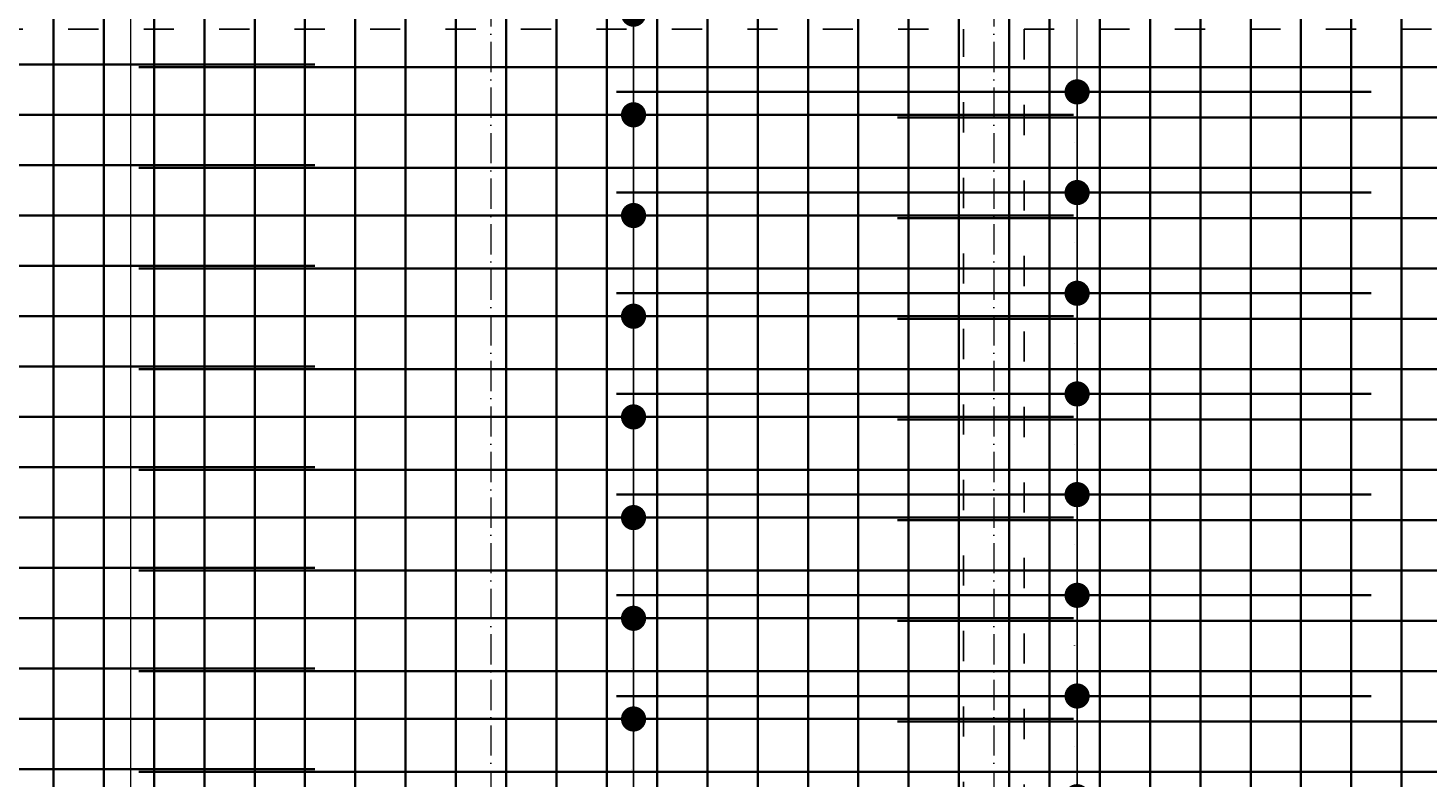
# Model space of a CAD drawing. Header units: millimetres. Extents: x 300938 to 312016, y 11971 to 20881.
# Tile 142 of 239: x 306886 to 307443, y 18690 to 18988. Entities that reach past the tile are written whole.
import ezdxf

# ---------------------------------------------------------------- set-up
doc = ezdxf.new("R2010")
doc.units = ezdxf.units.MM
doc.linetypes.add('ACAD_ISO03W100', pattern=[30, 12, -18])
doc.linetypes.add('ACAD_ISO10W100', pattern=[18, 12, -3, 0, -3])
for name, color, linetype, lineweight in [('konstrukcja wymiary', 1, 'Continuous', 13), ('osie', 5, 'ACAD_ISO10W100', 13), ('zbrojenie płyty', 141, 'Continuous', 35)]:
    doc.layers.add(name, color=color, linetype=linetype, lineweight=lineweight)
doc.layers.add('przerywane', color=6, linetype='ACAD_ISO03W100')
doc.styles.get("Standard").update_dxf_attribs({"font": 'romand.shx', "oblique": 10})
doc.dimstyles.new('kropki', dxfattribs={"dimtxt": 0.001, "dimasz": 10, "dimexe": 1.25, "dimexo": 0.625, "dimgap": 1, "dimtad": 1, "dimtxsty": 'Standard', "dimblk": 'DOT', "dimcen": 2.5, "dimadec": 0, "dimazin": 0, "dimtfac": 1, "dimtmove": 0, "dimatfit": 3, "dimfxl": 1, "dimfxlon": 1, "dimarcsym": 0})

# ---------------------------------------------------------------- blocks, each defined once
blk = doc.blocks.new('_Dot')
at = {"color": 0, "linetype": 'ByBlock', "lineweight": -2}
blk.add_line((-0.5, 0), (-1, 0), dxfattribs=at)
at = {"color": 0, "linetype": 'ByBlock', "const_width": 0.5}
blk.add_lwpolyline([(-0.25, 0, 1), (0.25, 0, 1)], format="xyb", close=True, dxfattribs=at)
blk = doc.blocks.new('*D455')
at = {"layer": 'Defpoints', "color": 0, "transparency": 16777216}
for p in [(307116.56, 18993.24), (307116.56, 18953.24), (307127.19, 18953.24)]:
    blk.add_point(p, dxfattribs=at)
at = {"layer": 'konstrukcja wymiary', "color": 0, "lineweight": -2, "transparency": 16777216}
for p, q in [((307126.19, 18993.24), (307128.44, 18993.24)), ((307127.19, 18983.24), (307127.19, 18963.24)), ((307126.19, 18953.24), (307128.44, 18953.24))]:
    blk.add_line(p, q, dxfattribs=at)
at = {"layer": 'konstrukcja wymiary', "color": 0, "lineweight": -2, "transparency": 16777216, "xscale": 10, "yscale": 10, "zscale": 10}
for p, rotation in [((307127.19, 18993.24), 90), ((307127.19, 18953.24), 270)]:
    blk.add_blockref('_Dot', p, dxfattribs=dict(at, rotation=rotation))
at = {"layer": 'konstrukcja wymiary', "color": 0, "transparency": 16777216, "insert": (307126.19, 18973.24), "char_height": 0.001, "attachment_point": 5, "rotation": 90}
blk.add_mtext('40', dxfattribs=at)
blk = doc.blocks.new('*D456')
at = {"layer": 'Defpoints', "color": 0, "transparency": 16777216}
for p in [(307116.56, 18953.24), (306964.79, 18913.24), (307127.19, 18913.24)]:
    blk.add_point(p, dxfattribs=at)
at = {"layer": 'konstrukcja wymiary', "color": 0, "lineweight": -2, "transparency": 16777216}
for p, q in [((307126.19, 18953.24), (307128.44, 18953.24)), ((307127.19, 18943.24), (307127.19, 18923.24)), ((307126.19, 18913.24), (307128.44, 18913.24))]:
    blk.add_line(p, q, dxfattribs=at)
at = {"layer": 'konstrukcja wymiary', "color": 0, "lineweight": -2, "transparency": 16777216, "xscale": 10, "yscale": 10, "zscale": 10}
for p, rotation in [((307127.19, 18953.24), 90), ((307127.19, 18913.24), 270)]:
    blk.add_blockref('_Dot', p, dxfattribs=dict(at, rotation=rotation))
at = {"layer": 'konstrukcja wymiary', "color": 0, "transparency": 16777216, "insert": (307126.19, 18933.24), "char_height": 0.001, "attachment_point": 5, "rotation": 90}
blk.add_mtext('40', dxfattribs=at)
blk = doc.blocks.new('*D457')
at = {"layer": 'Defpoints', "color": 0, "transparency": 16777216}
for p in [(306964.79, 18913.24), (307116.56, 18873.24), (307127.19, 18873.24)]:
    blk.add_point(p, dxfattribs=at)
at = {"layer": 'konstrukcja wymiary', "color": 0, "lineweight": -2, "transparency": 16777216}
for p, q in [((307126.19, 18913.24), (307128.44, 18913.24)), ((307127.19, 18903.24), (307127.19, 18883.24)), ((307126.19, 18873.24), (307128.44, 18873.24))]:
    blk.add_line(p, q, dxfattribs=at)
at = {"layer": 'konstrukcja wymiary', "color": 0, "lineweight": -2, "transparency": 16777216, "xscale": 10, "yscale": 10, "zscale": 10}
for p, rotation in [((307127.19, 18913.24), 90), ((307127.19, 18873.24), 270)]:
    blk.add_blockref('_Dot', p, dxfattribs=dict(at, rotation=rotation))
at = {"layer": 'konstrukcja wymiary', "color": 0, "transparency": 16777216, "insert": (307126.19, 18893.24), "char_height": 0.001, "attachment_point": 5, "rotation": 90}
blk.add_mtext('40', dxfattribs=at)
blk = doc.blocks.new('*D458')
at = {"layer": 'Defpoints', "color": 0, "transparency": 16777216}
for p in [(307116.56, 18873.24), (307116.56, 18833.24), (307127.19, 18833.24)]:
    blk.add_point(p, dxfattribs=at)
at = {"layer": 'konstrukcja wymiary', "color": 0, "lineweight": -2, "transparency": 16777216}
for p, q in [((307126.19, 18873.24), (307128.44, 18873.24)), ((307127.19, 18863.24), (307127.19, 18843.24)), ((307126.19, 18833.24), (307128.44, 18833.24))]:
    blk.add_line(p, q, dxfattribs=at)
at = {"layer": 'konstrukcja wymiary', "color": 0, "lineweight": -2, "transparency": 16777216, "xscale": 10, "yscale": 10, "zscale": 10}
for p, rotation in [((307127.19, 18873.24), 90), ((307127.19, 18833.24), 270)]:
    blk.add_blockref('_Dot', p, dxfattribs=dict(at, rotation=rotation))
at = {"layer": 'konstrukcja wymiary', "color": 0, "transparency": 16777216, "insert": (307126.19, 18853.24), "char_height": 0.001, "attachment_point": 5, "rotation": 90}
blk.add_mtext('40', dxfattribs=at)
blk = doc.blocks.new('*D459')
at = {"layer": 'Defpoints', "color": 0, "transparency": 16777216}
for p in [(307116.56, 18833.24), (307116.56, 18793.24), (307127.19, 18793.24)]:
    blk.add_point(p, dxfattribs=at)
at = {"layer": 'konstrukcja wymiary', "color": 0, "lineweight": -2, "transparency": 16777216}
for p, q in [((307126.19, 18833.24), (307128.44, 18833.24)), ((307127.19, 18823.24), (307127.19, 18803.24)), ((307126.19, 18793.24), (307128.44, 18793.24))]:
    blk.add_line(p, q, dxfattribs=at)
at = {"layer": 'konstrukcja wymiary', "color": 0, "lineweight": -2, "transparency": 16777216, "xscale": 10, "yscale": 10, "zscale": 10}
for p, rotation in [((307127.19, 18833.24), 90), ((307127.19, 18793.24), 270)]:
    blk.add_blockref('_Dot', p, dxfattribs=dict(at, rotation=rotation))
at = {"layer": 'konstrukcja wymiary', "color": 0, "transparency": 16777216, "insert": (307126.19, 18813.24), "char_height": 0.001, "attachment_point": 5, "rotation": 90}
blk.add_mtext('40', dxfattribs=at)
blk = doc.blocks.new('*D460')
at = {"layer": 'Defpoints', "color": 0, "transparency": 16777216}
for p in [(307116.56, 18793.24), (307116.56, 18753.24), (307127.19, 18753.24)]:
    blk.add_point(p, dxfattribs=at)
at = {"layer": 'konstrukcja wymiary', "color": 0, "lineweight": -2, "transparency": 16777216}
for p, q in [((307126.19, 18793.24), (307128.44, 18793.24)), ((307127.19, 18783.24), (307127.19, 18763.24)), ((307126.19, 18753.24), (307128.44, 18753.24))]:
    blk.add_line(p, q, dxfattribs=at)
at = {"layer": 'konstrukcja wymiary', "color": 0, "lineweight": -2, "transparency": 16777216, "xscale": 10, "yscale": 10, "zscale": 10}
for p, rotation in [((307127.19, 18793.24), 90), ((307127.19, 18753.24), 270)]:
    blk.add_blockref('_Dot', p, dxfattribs=dict(at, rotation=rotation))
at = {"layer": 'konstrukcja wymiary', "color": 0, "transparency": 16777216, "insert": (307126.19, 18773.24), "char_height": 0.001, "attachment_point": 5, "rotation": 90}
blk.add_mtext('40', dxfattribs=at)
blk = doc.blocks.new('*D461')
at = {"layer": 'Defpoints', "color": 0, "transparency": 16777216}
for p in [(307116.56, 18753.24), (307116.56, 18713.24), (307127.19, 18713.24)]:
    blk.add_point(p, dxfattribs=at)
at = {"layer": 'konstrukcja wymiary', "color": 0, "lineweight": -2, "transparency": 16777216}
for p, q in [((307126.19, 18753.24), (307128.44, 18753.24)), ((307127.19, 18743.24), (307127.19, 18723.24)), ((307126.19, 18713.24), (307128.44, 18713.24))]:
    blk.add_line(p, q, dxfattribs=at)
at = {"layer": 'konstrukcja wymiary', "color": 0, "lineweight": -2, "transparency": 16777216, "xscale": 10, "yscale": 10, "zscale": 10}
for p, rotation in [((307127.19, 18753.24), 90), ((307127.19, 18713.24), 270)]:
    blk.add_blockref('_Dot', p, dxfattribs=dict(at, rotation=rotation))
at = {"layer": 'konstrukcja wymiary', "color": 0, "transparency": 16777216, "insert": (307126.19, 18733.24), "char_height": 0.001, "attachment_point": 5, "rotation": 90}
blk.add_mtext('40', dxfattribs=at)
blk = doc.blocks.new('*D462')
at = {"layer": 'Defpoints', "color": 0, "transparency": 16777216}
for p in [(307116.56, 18713.24), (307116.56, 18673.24), (307127.19, 18673.24)]:
    blk.add_point(p, dxfattribs=at)
at = {"layer": 'konstrukcja wymiary', "color": 0, "lineweight": -2, "transparency": 16777216}
for p, q in [((307126.19, 18713.24), (307128.44, 18713.24)), ((307127.19, 18703.24), (307127.19, 18683.24)), ((307126.19, 18673.24), (307128.44, 18673.24))]:
    blk.add_line(p, q, dxfattribs=at)
at = {"layer": 'konstrukcja wymiary', "color": 0, "lineweight": -2, "transparency": 16777216, "xscale": 10, "yscale": 10, "zscale": 10}
for p, rotation in [((307127.19, 18713.24), 90), ((307127.19, 18673.24), 270)]:
    blk.add_blockref('_Dot', p, dxfattribs=dict(at, rotation=rotation))
at = {"layer": 'konstrukcja wymiary', "color": 0, "transparency": 16777216, "insert": (307126.19, 18693.24), "char_height": 0.001, "attachment_point": 5, "rotation": 90}
blk.add_mtext('40', dxfattribs=at)
blk = doc.blocks.new('*D1069')
at = {"layer": 'Defpoints', "color": 0, "transparency": 16777216}
for p in [(307292.56, 18722.37), (307303.55, 18722.37), (307301.05, 18682.37)]:
    blk.add_point(p, dxfattribs=at)
at = {"layer": 'konstrukcja wymiary', "color": 0, "lineweight": -2, "transparency": 16777216}
for p, q in [((307302.55, 18722.37), (307304.8, 18722.37)), ((307303.55, 18692.37), (307303.55, 18712.37)), ((307302.55, 18682.37), (307304.8, 18682.37))]:
    blk.add_line(p, q, dxfattribs=at)
at = {"layer": 'konstrukcja wymiary', "color": 0, "lineweight": -2, "transparency": 16777216, "xscale": 10, "yscale": 10, "zscale": 10}
for p, rotation in [((307303.55, 18722.37), 90), ((307303.55, 18682.37), 270)]:
    blk.add_blockref('_Dot', p, dxfattribs=dict(at, rotation=rotation))
at = {"layer": 'konstrukcja wymiary', "color": 0, "transparency": 16777216, "insert": (307302.55, 18702.37), "char_height": 0.001, "attachment_point": 5, "rotation": 90}
blk.add_mtext('40', dxfattribs=at)
blk = doc.blocks.new('*D1070')
at = {"layer": 'Defpoints', "color": 0, "transparency": 16777216}
for p in [(307292.56, 18762.37), (307303.55, 18762.37), (307292.56, 18722.37)]:
    blk.add_point(p, dxfattribs=at)
at = {"layer": 'konstrukcja wymiary', "color": 0, "lineweight": -2, "transparency": 16777216}
for p, q in [((307302.55, 18762.37), (307304.8, 18762.37)), ((307303.55, 18732.37), (307303.55, 18752.37)), ((307302.55, 18722.37), (307304.8, 18722.37))]:
    blk.add_line(p, q, dxfattribs=at)
at = {"layer": 'konstrukcja wymiary', "color": 0, "lineweight": -2, "transparency": 16777216, "xscale": 10, "yscale": 10, "zscale": 10}
for p, rotation in [((307303.55, 18762.37), 90), ((307303.55, 18722.37), 270)]:
    blk.add_blockref('_Dot', p, dxfattribs=dict(at, rotation=rotation))
at = {"layer": 'konstrukcja wymiary', "color": 0, "transparency": 16777216, "insert": (307302.55, 18742.37), "char_height": 0.001, "attachment_point": 5, "rotation": 90}
blk.add_mtext('40', dxfattribs=at)
blk = doc.blocks.new('*D1071')
at = {"layer": 'Defpoints', "color": 0, "transparency": 16777216}
for p in [(307292.56, 18802.37), (307303.55, 18802.37), (307292.56, 18762.37)]:
    blk.add_point(p, dxfattribs=at)
at = {"layer": 'konstrukcja wymiary', "color": 0, "lineweight": -2, "transparency": 16777216}
for p, q in [((307302.55, 18802.37), (307304.8, 18802.37)), ((307303.55, 18772.37), (307303.55, 18792.37)), ((307302.55, 18762.37), (307304.8, 18762.37))]:
    blk.add_line(p, q, dxfattribs=at)
at = {"layer": 'konstrukcja wymiary', "color": 0, "lineweight": -2, "transparency": 16777216, "xscale": 10, "yscale": 10, "zscale": 10}
for p, rotation in [((307303.55, 18802.37), 90), ((307303.55, 18762.37), 270)]:
    blk.add_blockref('_Dot', p, dxfattribs=dict(at, rotation=rotation))
at = {"layer": 'konstrukcja wymiary', "color": 0, "transparency": 16777216, "insert": (307302.55, 18782.37), "char_height": 0.001, "attachment_point": 5, "rotation": 90}
blk.add_mtext('40', dxfattribs=at)
blk = doc.blocks.new('*D1072')
at = {"layer": 'Defpoints', "color": 0, "transparency": 16777216}
for p in [(307292.56, 18842.37), (307303.55, 18842.37), (307292.56, 18802.37)]:
    blk.add_point(p, dxfattribs=at)
at = {"layer": 'konstrukcja wymiary', "color": 0, "lineweight": -2, "transparency": 16777216}
for p, q in [((307302.55, 18842.37), (307304.8, 18842.37)), ((307303.55, 18812.37), (307303.55, 18832.37)), ((307302.55, 18802.37), (307304.8, 18802.37))]:
    blk.add_line(p, q, dxfattribs=at)
at = {"layer": 'konstrukcja wymiary', "color": 0, "lineweight": -2, "transparency": 16777216, "xscale": 10, "yscale": 10, "zscale": 10}
for p, rotation in [((307303.55, 18842.37), 90), ((307303.55, 18802.37), 270)]:
    blk.add_blockref('_Dot', p, dxfattribs=dict(at, rotation=rotation))
at = {"layer": 'konstrukcja wymiary', "color": 0, "transparency": 16777216, "insert": (307302.55, 18822.37), "char_height": 0.001, "attachment_point": 5, "rotation": 90}
blk.add_mtext('40', dxfattribs=at)
blk = doc.blocks.new('*D1073')
at = {"layer": 'Defpoints', "color": 0, "transparency": 16777216}
for p in [(307292.56, 18882.37), (307303.55, 18882.37), (307292.56, 18842.37)]:
    blk.add_point(p, dxfattribs=at)
at = {"layer": 'konstrukcja wymiary', "color": 0, "lineweight": -2, "transparency": 16777216}
for p, q in [((307302.55, 18882.37), (307304.8, 18882.37)), ((307303.55, 18852.37), (307303.55, 18872.37)), ((307302.55, 18842.37), (307304.8, 18842.37))]:
    blk.add_line(p, q, dxfattribs=at)
at = {"layer": 'konstrukcja wymiary', "color": 0, "lineweight": -2, "transparency": 16777216, "xscale": 10, "yscale": 10, "zscale": 10}
for p, rotation in [((307303.55, 18882.37), 90), ((307303.55, 18842.37), 270)]:
    blk.add_blockref('_Dot', p, dxfattribs=dict(at, rotation=rotation))
at = {"layer": 'konstrukcja wymiary', "color": 0, "transparency": 16777216, "insert": (307302.55, 18862.37), "char_height": 0.001, "attachment_point": 5, "rotation": 90}
blk.add_mtext('40', dxfattribs=at)
blk = doc.blocks.new('*D1074')
at = {"layer": 'Defpoints', "color": 0, "transparency": 16777216}
for p in [(307292.56, 18922.37), (307303.55, 18922.37), (307292.56, 18882.37)]:
    blk.add_point(p, dxfattribs=at)
at = {"layer": 'konstrukcja wymiary', "color": 0, "lineweight": -2, "transparency": 16777216}
for p, q in [((307302.55, 18922.37), (307304.8, 18922.37)), ((307303.55, 18892.37), (307303.55, 18912.37)), ((307302.55, 18882.37), (307304.8, 18882.37))]:
    blk.add_line(p, q, dxfattribs=at)
at = {"layer": 'konstrukcja wymiary', "color": 0, "lineweight": -2, "transparency": 16777216, "xscale": 10, "yscale": 10, "zscale": 10}
for p, rotation in [((307303.55, 18922.37), 90), ((307303.55, 18882.37), 270)]:
    blk.add_blockref('_Dot', p, dxfattribs=dict(at, rotation=rotation))
at = {"layer": 'konstrukcja wymiary', "color": 0, "transparency": 16777216, "insert": (307302.55, 18902.37), "char_height": 0.001, "attachment_point": 5, "rotation": 90}
blk.add_mtext('40', dxfattribs=at)
blk = doc.blocks.new('*D1075')
at = {"layer": 'Defpoints', "color": 0, "transparency": 16777216}
for p in [(307292.56, 18962.37), (307303.55, 18962.37), (307292.56, 18922.37)]:
    blk.add_point(p, dxfattribs=at)
at = {"layer": 'konstrukcja wymiary', "color": 0, "lineweight": -2, "transparency": 16777216}
for p, q in [((307302.55, 18962.37), (307304.8, 18962.37)), ((307303.55, 18932.37), (307303.55, 18952.37)), ((307302.55, 18922.37), (307304.8, 18922.37))]:
    blk.add_line(p, q, dxfattribs=at)
at = {"layer": 'konstrukcja wymiary', "color": 0, "lineweight": -2, "transparency": 16777216, "xscale": 10, "yscale": 10, "zscale": 10}
for p, rotation in [((307303.55, 18962.37), 90), ((307303.55, 18922.37), 270)]:
    blk.add_blockref('_Dot', p, dxfattribs=dict(at, rotation=rotation))
at = {"layer": 'konstrukcja wymiary', "color": 0, "transparency": 16777216, "insert": (307302.55, 18942.37), "char_height": 0.001, "attachment_point": 5, "rotation": 90}
blk.add_mtext('40', dxfattribs=at)

msp = doc.modelspace()

# ---------------------------------------------------------------- linework, layer by layer
at = {"layer": 'konstrukcja wymiary'}
for p, q in [((306927.353, 18394.202), (306927.353, 19623.437)), ((307303.553, 18952.243), (307303.553, 19623.437))]:
    msp.add_line(p, q, dxfattribs=at)
at = {"layer": 'osie'}
for p, q in [((307070.44, 19760.509), (307070.44, 18286.332)), ((307270.44, 19760.509), (307270.44, 18286.332))]:
    msp.add_line(p, q, dxfattribs=at)
at = {"layer": 'przerywane'}
for p, q in [((306662.44, 18987.224), (307258.44, 18987.224)), ((307258.44, 18376.224), (307258.44, 18987.224)), ((307282.44, 18987.224), (307778.44, 18987.224)), ((307282.44, 18987.224), (307282.44, 18436.224))]:
    msp.add_line(p, q, dxfattribs=at)
at = {"layer": 'zbrojenie płyty'}
for p, q in [((306896.558, 19602.224), (306896.558, 18602.224)), ((306936.558, 19602.224), (306936.558, 18602.224)), ((306976.558, 19602.224), (306976.558, 18602.224)), ((307016.558, 19602.224), (307016.558, 18602.224)), ((307056.558, 19602.224), (307056.558, 18602.224)), ((307096.558, 19602.224), (307096.558, 18602.224)), ((307136.558, 19602.224), (307136.558, 18602.224)), ((307176.558, 19602.224), (307176.558, 18602.224)), ((307216.558, 19602.224), (307216.558, 18602.224)), ((307256.558, 19602.224), (307256.558, 18602.224)), ((307292.558, 19602.224), (307292.558, 18602.224)), ((307332.558, 19602.224), (307332.558, 18602.224)), ((307372.558, 19602.224), (307372.558, 18602.224)), ((307412.558, 19602.224), (307412.558, 18602.224)), ((307312.558, 19401.224), (307312.558, 18401.224)), ((307352.558, 19401.224), (307352.558, 18401.224)), ((307392.558, 19401.224), (307392.558, 18401.224)), ((307432.558, 19401.224), (307432.558, 18401.224)), ((306916.558, 19341.224), (306916.558, 18341.224)), ((306956.558, 19341.224), (306956.558, 18341.224)), ((306996.558, 19341.224), (306996.558, 18341.224)), ((307036.558, 19341.224), (307036.558, 18341.224)), ((307076.558, 19341.224), (307076.558, 18341.224)), ((307116.558, 19341.224), (307116.558, 18341.224)), ((307156.558, 19341.224), (307156.558, 18341.224)), ((307196.558, 19341.224), (307196.558, 18341.224)), ((307236.558, 19341.224), (307236.558, 18341.224)), ((307276.558, 19341.224), (307276.558, 18341.224)), ((306627.44, 18973.243), (307000.44, 18973.243)), ((306930.44, 18972.243), (308130.44, 18972.243)), ((307120.44, 18962.373), (307420.44, 18962.373)), ((306627.44, 18953.243), (307302.132, 18953.243)), ((307232.132, 18952.243), (308432.132, 18952.243)), ((306627.44, 18933.243), (307000.44, 18933.243)), ((306930.44, 18932.243), (308130.44, 18932.243)), ((307120.44, 18922.373), (307420.44, 18922.373)), ((306627.44, 18913.243), (307302.132, 18913.243)), ((307232.132, 18912.243), (308432.132, 18912.243)), ((306627.44, 18893.243), (307000.44, 18893.243)), ((306930.44, 18892.243), (308130.44, 18892.243)), ((307120.44, 18882.373), (307420.44, 18882.373)), ((306627.44, 18873.243), (307302.132, 18873.243)), ((307232.132, 18872.243), (308432.132, 18872.243)), ((306627.44, 18853.243), (307000.44, 18853.243)), ((306930.44, 18852.243), (308130.44, 18852.243)), ((307120.44, 18842.373), (307420.44, 18842.373)), ((306627.44, 18833.243), (307302.132, 18833.243)), ((307232.132, 18832.243), (308432.132, 18832.243)), ((306627.44, 18813.243), (307000.44, 18813.243)), ((306930.44, 18812.243), (308130.44, 18812.243)), ((307120.44, 18802.373), (307420.44, 18802.373)), ((306627.44, 18793.243), (307302.132, 18793.243)), ((307232.132, 18792.243), (307640.44, 18792.243)), ((306627.44, 18773.243), (307000.44, 18773.243)), ((306930.44, 18772.243), (307758.44, 18772.243)), ((307120.44, 18762.373), (307420.44, 18762.373)), ((306627.44, 18753.243), (307302.132, 18753.243)), ((307232.132, 18752.243), (307675.44, 18752.243)), ((306627.44, 18733.243), (307000.44, 18733.243)), ((306930.44, 18732.243), (307675.44, 18732.243)), ((307120.44, 18722.373), (307420.44, 18722.373)), ((306627.44, 18713.243), (307302.132, 18713.243)), ((307232.132, 18712.243), (307675.44, 18712.243)), ((306627.44, 18693.243), (307000.44, 18693.243)), ((306930.44, 18692.243), (307758.44, 18692.243))]:
    msp.add_line(p, q, dxfattribs=at)

# ---------------------------------------------------------------- dimensions: what is measured, and where the dimension line sits
at = {"layer": 'konstrukcja wymiary'}
for base, p1, p2, picture, middle in [((307127.195, 18953.243), (307116.558, 18993.243), (307116.558, 18953.243), '*D455', (307126.194, 18973.243)), ((307303.553, 18962.373), (307292.558, 18922.373), (307292.558, 18962.373), '*D1075', (307302.552, 18942.373)), ((307127.195, 18913.243), (307116.558, 18953.243), (306964.786, 18913.243), '*D456', (307126.194, 18933.243)), ((307303.553, 18922.373), (307292.558, 18882.373), (307292.558, 18922.373), '*D1074', (307302.552, 18902.373)), ((307127.195, 18873.243), (306964.786, 18913.243), (307116.558, 18873.243), '*D457', (307126.194, 18893.243)), ((307303.553, 18882.373), (307292.558, 18842.373), (307292.558, 18882.373), '*D1073', (307302.552, 18862.373)), ((307127.195, 18833.243), (307116.558, 18873.243), (307116.558, 18833.243), '*D458', (307126.194, 18853.243)), ((307303.553, 18842.373), (307292.558, 18802.373), (307292.558, 18842.373), '*D1072', (307302.552, 18822.373)), ((307127.195, 18793.243), (307116.558, 18833.243), (307116.558, 18793.243), '*D459', (307126.194, 18813.243)), ((307303.553, 18802.373), (307292.558, 18762.373), (307292.558, 18802.373), '*D1071', (307302.552, 18782.373)), ((307127.195, 18753.243), (307116.558, 18793.243), (307116.558, 18753.243), '*D460', (307126.194, 18773.243)), ((307303.553, 18762.373), (307292.558, 18722.373), (307292.558, 18762.373), '*D1070', (307302.552, 18742.373)), ((307127.195, 18713.243), (307116.558, 18753.243), (307116.558, 18713.243), '*D461', (307126.194, 18733.243)), ((307303.553, 18722.373), (307301.053, 18682.373), (307292.558, 18722.373), '*D1069', (307302.552, 18702.373)), ((307127.195, 18673.243), (307116.558, 18713.243), (307116.558, 18673.243), '*D462', (307126.194, 18693.243))]:
    dim = msp.add_linear_dim(base=base, p1=p1, p2=p2, angle=90, dimstyle='kropki', override={"dimtmove": 1}, dxfattribs=at)
    dim.commit()
    dim.dimension.update_dxf_attribs({"geometry": picture, "text_midpoint": middle})

doc.saveas('drawing.dxf')
